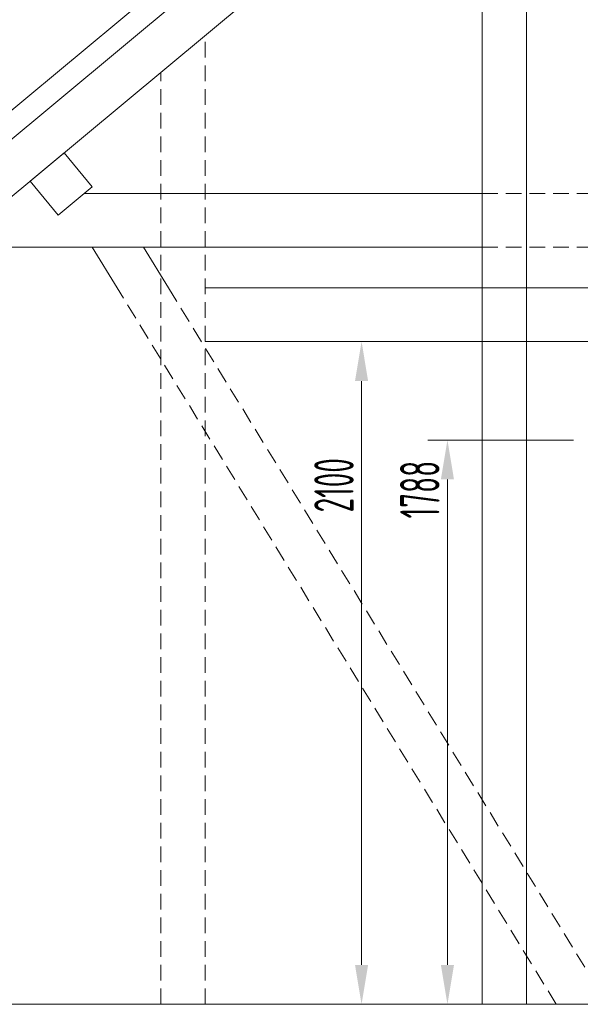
# Model space of a CAD drawing. Header units: millimetres. Extents: x 17747 to 112039, y -74980 to 446921.
# Tile 247 of 256: x 53245 to 55022, y 219334 to 222454. Entities that reach past the tile are written whole.
import ezdxf

# ---------------------------------------------------------------- set-up
doc = ezdxf.new("R2010")
doc.units = ezdxf.units.MM
doc.linetypes.add('phl_thick', pattern=[0])
doc.linetypes.add('ČÁRKOVANÁ', pattern=[0.75, 0.5, -0.25])
for name, color, linetype, lineweight in [('UT_KOTY - DIMENZE', 7, 'Continuous', 5), ('UT_POPIS - OBECNĚ', 7, 'Continuous', 5), ('VZT_50 POPIS - OBECNE', 7, 'Continuous', 5)]:
    doc.layers.add(name, color=color, linetype=linetype, lineweight=lineweight)
doc.styles.add('ISOCP 2.5', font='isocp.shx', dxfattribs={"width": 0.6, "height": 2.5})

msp = doc.modelspace()

# ---------------------------------------------------------------- linework, layer by layer
at = {"layer": 'UT_KOTY - DIMENZE'}
for p, q in [((54365.3, 221434), (54391.1, 221434)), ((54328.6, 219459), (54328.6, 221309)), ((54999.8, 221121.9), (54538.2, 221121.9)), ((54600.7, 219459), (54600.7, 220996.9)), ((54278.6, 219334), (54266.1, 219334)), ((54550.7, 219334), (54538.2, 219334))]:
    msp.add_line(p, q, dxfattribs=at)
for points in [[(54307.8, 221309), (54349.4, 221309), (54328.6, 221434)], [(54579.9, 220996.9), (54621.5, 220996.9), (54600.7, 221121.9)], [(54307.8, 219459), (54349.4, 219459), (54328.6, 219334)], [(54579.9, 219459), (54621.5, 219459), (54600.7, 219334)]]:
    msp.add_solid(points, dxfattribs=at)
at = {"layer": 'UT_POPIS - OBECNĚ', "linetype": 'phl_thick'}
for p, q in [((53832.6, 221604), (55611.1, 221604)), ((53832.6, 221434), (55441.1, 221434))]:
    msp.add_line(p, q, dxfattribs=at)
at = {"layer": 'VZT_50 POPIS - OBECNE', "color": 8, "linetype": 'phl_thick'}
for p, q in [((55191, 223806.1), (50362.5, 219791.2)), ((50407.4, 219737.1), (55191.4, 223715)), ((55192.2, 223533.9), (50730.8, 219824.3)), ((54851.2, 219334), (54851.2, 223250.4)), ((54710.3, 219334), (54710.3, 223133.3)), ((53385.7, 222031.8), (53278, 221942.3)), ((53475.2, 221924.2), (53385.7, 222031.8)), ((53278, 221942.3), (53367.5, 221834.7)), ((53367.5, 221834.7), (53475.2, 221924.2)), ((53449.2, 221902.6), (54710.3, 221902.6)), ((52806.8, 221732.6), (54710.3, 221732.6)), ((53554.2, 221604), (53475.3, 221732.6)), ((53637.9, 221732.6), (53716.7, 221604)), ((50955.2, 219334), (59685.1, 219334))]:
    msp.add_line(p, q, dxfattribs=at)
at = {"layer": 'VZT_50 POPIS - OBECNE', "color": 8, "linetype": 'ČÁRKOVANÁ', "ltscale": 100}
for p, q in [((53832.6, 219334), (53832.6, 222403.5)), ((53692.4, 219334), (53692.4, 222286.9)), ((54710.3, 221902.6), (55989.8, 221902.6)), ((54710.3, 221732.6), (55989.8, 221732.6)), ((54945.7, 219334), (53554.2, 221604)), ((53716.7, 221604), (55108.2, 219334))]:
    msp.add_line(p, q, dxfattribs=at)

# ---------------------------------------------------------------- texts
at = {"layer": 'UT_KOTY - DIMENZE', "char_height": 125, "width": 3.795, "attachment_point": 5, "rotation": 90, "style": 'ISOCP 2.5'}
for s, insert in [('2100', (54241.1, 220978.6)), ('1788', (54513.2, 220964.9))]:
    msp.add_mtext(s, dxfattribs=dict(at, insert=insert))

doc.saveas('drawing.dxf')
